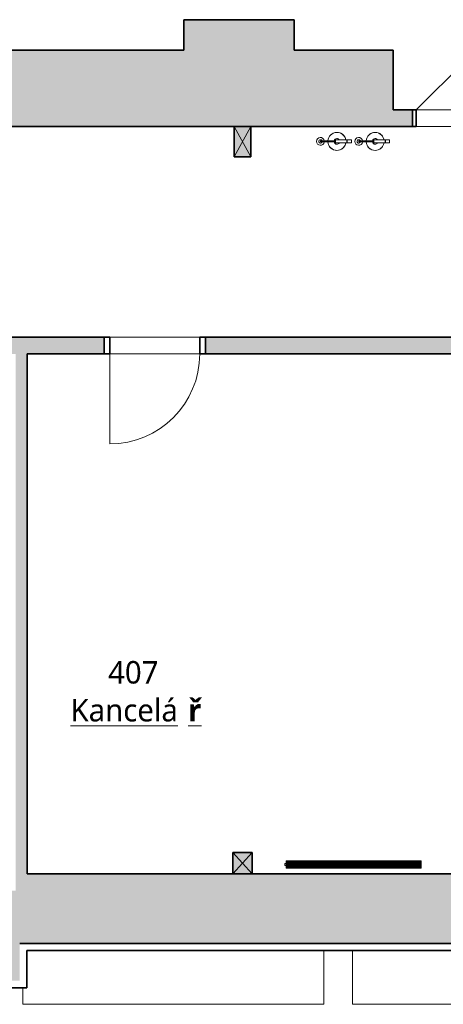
# Model space of a CAD drawing. Header units: metres. Extents: x -0.2 to 46.9, y -0.7 to 14.9.
# Tile 2 of 18: x 5.4 to 9.2, y -0.2 to 8.6. Entities that reach past the tile are written whole.
import ezdxf

# ---------------------------------------------------------------- set-up
doc = ezdxf.new("R2010")
doc.units = ezdxf.units.M
doc.linetypes.add('AV - Cerch_ 1 tecka 4mm', pattern=[0.006, 0.004, -0.001, 0, -0.001])
doc.layers.add('AV-MISTNOSTI', color=5, linetype='Continuous', lineweight=5, true_color=0x0000ff)
for name, color, linetype, lineweight in [('AV-SRAFY', 7, 'Continuous', 35), ('AV-STAVBA', 7, 'Continuous', 18), ('AV-VYBAVENI', 7, 'Continuous', 18)]:
    doc.layers.add(name, color=color, linetype=linetype, lineweight=lineweight)
doc.styles.add('Trebuchet MS_B', font='trebuc.ttf', dxfattribs={"height": 0.2})

# ---------------------------------------------------------------- blocks, each defined once
blk = doc.blocks.new('DO_1-L_Ocel_ - 800x1970_150-925843-4NP')
at = {"layer": 'AV-STAVBA', "color": 254, "true_color": 0xcccccc}
for p, q in [((0.4, 0.875), (0.4, 0.075)), ((-0.4, 0.075), (0.4, 0.075)), ((-0.4, -0.075), (0.4, -0.075))]:
    blk.add_line(p, q, dxfattribs=at)
at = {"layer": 'AV-STAVBA', "color": 254, "linetype": 'AV - Cerch_ 1 tecka 4mm', "true_color": 0xcccccc}
for p, q in [((-0.45, 0.075), (0.45, 0.075)), ((-0.4, 0.075), (0.4, 0.075)), ((-0.45, -0.075), (0.45, -0.075)), ((-0.4, -0.075), (0.4, -0.075))]:
    blk.add_line(p, q, dxfattribs=at)
at = {"layer": 'AV-STAVBA', "color": 254, "lineweight": 35, "true_color": 0xcccccc}
for p, q in [((-0.4, 0.075), (-0.45, 0.075)), ((-0.45, 0.075), (-0.45, -0.075)), ((-0.4, -0.075), (-0.4, 0.075)), ((0.45, 0.075), (0.4, 0.075)), ((0.4, 0.075), (0.4, -0.075)), ((0.45, -0.075), (0.45, 0.075)), ((-0.45, -0.075), (-0.4, -0.075)), ((0.4, -0.075), (0.45, -0.075))]:
    blk.add_line(p, q, dxfattribs=at)
at = {"layer": 'AV-STAVBA', "color": 254, "true_color": 0xcccccc}
blk.add_arc((0.4, 0.075), 0.8, 90, 180, dxfattribs=at)
blk = doc.blocks.new('DO_2-L_Ocel_ - 1450x1970-1009330-4NP')
at = {"layer": 'AV-STAVBA', "color": 254, "true_color": 0xcccccc}
for p, q in [((0.8, 0.8749), (0.8, 0.075)), ((-0.65, 0.075), (-0.1904, 0.5346)), ((-0.685, 0.075), (-0.685, -0.075)), ((-0.65, 0.075), (0.8, 0.075)), ((0, 0.075), (0, -0.075)), ((0.835, 0.075), (0.835, -0.075)), ((-0.65, -0.075), (0.8, -0.075))]:
    blk.add_line(p, q, dxfattribs=at)
at = {"layer": 'AV-STAVBA', "color": 254, "lineweight": 35, "true_color": 0xcccccc}
for p, q in [((-0.65, 0.075), (-0.685, 0.075)), ((-0.685, 0.075), (-0.685, -0.075)), ((-0.65, -0.075), (-0.65, 0.075)), ((0.835, 0.075), (0.8, 0.075)), ((0.8, 0.075), (0.8, -0.075)), ((0.835, -0.075), (0.835, 0.075)), ((-0.685, -0.075), (-0.65, -0.075)), ((0.8, -0.075), (0.835, -0.075))]:
    blk.add_line(p, q, dxfattribs=at)
at = {"layer": 'AV-STAVBA', "color": 254, "linetype": 'AV - Cerch_ 1 tecka 4mm', "true_color": 0xcccccc}
for p, q in [((-0.685, 0.075), (0.835, 0.075)), ((-0.65, 0.075), (0.8, 0.075)), ((-0.685, -0.075), (0.835, -0.075)), ((-0.65, -0.075), (0.8, -0.075))]:
    blk.add_line(p, q, dxfattribs=at)
at = {"layer": 'AV-STAVBA', "color": 254, "true_color": 0xcccccc}
for centre, radius, start, end in [((0.7999, 0.075), 0.7999, 89.99602, 180), ((-0.65, 0.075), 0.65, 360, 45)]:
    blk.add_arc(centre, radius, start, end, dxfattribs=at)
blk = doc.blocks.new('SCO_Koncepční obdelníkový sloup - 170_190-1011281-4NP')
at = {"layer": 'AV-STAVBA', "true_color": 0xcccccc}
blk.add_hatch(color=254, dxfattribs=at).paths.add_polyline_path([(0.085, -0.095), (0.085, 0.095), (-0.085, 0.095), (-0.085, -0.095)])
at = {"layer": 'AV-STAVBA', "color": 254, "true_color": 0xcccccc}
for p, q in [((0.085, 0.095), (-0.085, -0.095)), ((-0.085, 0.095), (0.085, -0.095))]:
    blk.add_line(p, q, dxfattribs=at)
at = {"layer": 'AV-STAVBA', "color": 254, "lineweight": 35, "true_color": 0xcccccc}
for p, q in [((0.085, 0.095), (-0.085, 0.095)), ((-0.085, 0.095), (-0.085, -0.095)), ((0.085, -0.095), (0.085, 0.095)), ((-0.085, -0.095), (0.085, -0.095))]:
    blk.add_line(p, q, dxfattribs=at)
blk = doc.blocks.new('SCO_Koncepční obdelníkový sloup - 150_270-1444334-4NP')
at = {"layer": 'AV-STAVBA', "true_color": 0xcccccc}
blk.add_hatch(color=254, dxfattribs=at).paths.add_polyline_path([(0.075, -0.135), (0.075, 0.135), (-0.075, 0.135), (-0.075, -0.135)])
at = {"layer": 'AV-STAVBA', "color": 254, "true_color": 0xcccccc}
for p, q in [((0.075, 0.135), (-0.075, -0.135)), ((-0.075, 0.135), (0.075, -0.135))]:
    blk.add_line(p, q, dxfattribs=at)
at = {"layer": 'AV-STAVBA', "color": 254, "lineweight": 35, "true_color": 0xcccccc}
for p, q in [((0.075, 0.135), (-0.075, 0.135)), ((-0.075, 0.135), (-0.075, -0.135)), ((0.075, -0.135), (0.075, 0.135)), ((-0.075, -0.135), (0.075, -0.135))]:
    blk.add_line(p, q, dxfattribs=at)
blk = doc.blocks.new('GM_Hasicí přístroj - Hasici pristroj-1546942-4NP')
at = {"layer": 'AV-STAVBA', "color": 254, "lineweight": 13, "true_color": 0xcccccc}
for p, q in [((-0.0421, 0.0036), (-0.1007, 0.0036)), ((-0.0421, 0.0111), (0.0579, 0.0111)), ((-0.0421, 0.0111), (-0.0421, -0.0139)), ((0.0579, 0.0111), (0.0605, 0.0111)), ((0.0579, 0.0111), (0.0579, -0.0139)), ((0.0605, 0.0111), (0.0979, 0.0111)), ((0.0605, 0.0111), (0.0605, -0.0139)), ((0.0979, 0.0111), (0.0979, -0.0139)), ((-0.1007, -0.0064), (-0.0421, -0.0064)), ((0.0579, -0.0139), (-0.0421, -0.0139)), ((0.0605, -0.0139), (0.0579, -0.0139)), ((0.0979, -0.0139), (0.0605, -0.0139))]:
    blk.add_line(p, q, dxfattribs=at)
at = {"layer": 'AV-STAVBA', "color": 254, "lineweight": 13, "true_color": 0xcccccc, "flags": 128}
for points in [[(-0.1007, 0.0036), (-0.1035, 0.0036), (-0.1063, 0.0036), (-0.1092, 0.0036), (-0.112, 0.0036), (-0.1149, 0.0036), (-0.1177, 0.0036), (-0.1205, 0.0036), (-0.1233, 0.0036), (-0.126, 0.0036), (-0.1288, 0.0036), (-0.1315, 0.0036), (-0.1341, 0.0036), (-0.1367, 0.0036), (-0.1393, 0.0036), (-0.1418, 0.0036), (-0.1443, 0.0036), (-0.1467, 0.0036), (-0.149, 0.0036), (-0.1513, 0.0036), (-0.1535, 0.0036), (-0.1556, 0.0036), (-0.1577, 0.0036), (-0.1596, 0.0036), (-0.1615, 0.0036), (-0.1633, 0.0036), (-0.165, 0.0036), (-0.1667, 0.0036), (-0.1682, 0.0036), (-0.1696, 0.0036), (-0.1709, 0.0036), (-0.1714, 0.0036)], [(-0.1714, -0.0064), (-0.1701, -0.0064), (-0.1687, -0.0064), (-0.1673, -0.0064), (-0.1657, -0.0064), (-0.164, -0.0064), (-0.1622, -0.0064), (-0.1604, -0.0064), (-0.1584, -0.0064), (-0.1564, -0.0064), (-0.1543, -0.0064), (-0.1522, -0.0064), (-0.1499, -0.0064), (-0.1476, -0.0064), (-0.1452, -0.0064), (-0.1428, -0.0064), (-0.1403, -0.0064), (-0.1377, -0.0064), (-0.1351, -0.0064), (-0.1325, -0.0064), (-0.1298, -0.0064), (-0.1271, -0.0064), (-0.1244, -0.0064), (-0.1216, -0.0064), (-0.1188, -0.0064), (-0.116, -0.0064), (-0.1131, -0.0064), (-0.1103, -0.0064), (-0.1074, -0.0064), (-0.1046, -0.0064), (-0.1018, -0.0064), (-0.1007, -0.0064)]]:
    blk.add_lwpolyline(points, dxfattribs=at)
at = {"layer": 'AV-STAVBA', "color": 254, "lineweight": 13, "true_color": 0xcccccc}
for centre, radius, start, end in [((-0.1772, -0.0014), 0.035, 7.23753, 180), ((-0.1764, -0.0014), 0.015, 18.64917, 180), ((-0.1764, -0.0014), 0.015, 165, 180), ((-0.1764, -0.0014), 0.015, 105, 134.93615), ((-0.1714, -0.0014), 0.005, 150, 180), ((-0.1714, -0.0014), 0.005, 90, 120), ((-0.1764, -0.0014), 0.015, 45.06385, 75), ((-0.1764, -0.0014), 0.015, 18.64917, 44.93615), ((-0.0307, -0.0014), 0.08, 90, 176.37662), ((-0.0307, -0.0014), 0.08, 159.97132, 176.42822), ((-0.0307, -0.0014), 0.08, 114.97132, 155.02868), ((-0.0307, -0.0014), 0.08, 90, 110.02868), ((-0.0307, -0.0014), 0.025, 90, 169.20034), ((-0.0307, -0.0014), 0.08, 69.97132, 90), ((-0.0307, -0.0014), 0.08, 9.18677, 90), ((-0.0307, -0.0014), 0.025, 30, 90), ((-0.0307, -0.0014), 0.08, 24.97132, 65.02868), ((-0.0307, -0.0014), 0.08, 9.05555, 20.02868), ((-0.1772, -0.0014), 0.035, 180, 351.96894), ((-0.1764, -0.0014), 0.015, 174.95011, 180), ((-0.1764, -0.0014), 0.015, 180, 185.04989), ((-0.1764, -0.0014), 0.015, 180, 224.93615), ((-0.1764, -0.0014), 0.015, 180, 341.97651), ((-0.1764, -0.0014), 0.015, 240, 270), ((-0.1714, -0.0014), 0.005, 180, 210), ((-0.1714, -0.0014), 0.005, 240, 285), ((-0.1764, -0.0014), 0.015, 330, 341.97651), ((-0.0307, -0.0014), 0.08, 183.5619, 200.02868), ((-0.0307, -0.0014), 0.08, 183.6137, 270), ((-0.0307, -0.0014), 0.08, 204.97132, 245.02868), ((-0.0307, -0.0014), 0.08, 249.97132, 270), ((-0.0307, -0.0014), 0.025, 190.79953, 270), ((-0.0307, -0.0014), 0.025, 270, 330), ((-0.0307, -0.0014), 0.08, 270, 350.81323), ((-0.0307, -0.0014), 0.08, 270, 290.02868), ((-0.0307, -0.0014), 0.08, 294.97132, 335.02868), ((-0.0307, -0.0014), 0.08, 339.97132, 350.94445)]:
    blk.add_arc(centre, radius, start, end, dxfattribs=at)
for points, knots in [([(-0.1764, -0.0014), (-0.1764, -0.0009), (-0.1762, 0.0003), (-0.1753, 0.0019), (-0.1742, 0.0028), (-0.1731, 0.0033), (-0.1725, 0.0034), (-0.1723, 0.0035)], [0, 0, 0, 0, 0.1111111, 0.2222222, 0.3333333, 0.3888889, 0.4444444, 0.4444444, 0.4444444, 0.4444444]), ([(-0.1689, -0.0058), (-0.1692, -0.0059), (-0.1697, -0.0062), (-0.1705, -0.0064), (-0.1714, -0.0065), (-0.1723, -0.0064), (-0.1731, -0.0062), (-0.1742, -0.0057), (-0.1753, -0.0047), (-0.1762, -0.0032), (-0.1764, -0.002), (-0.1764, -0.0014)], [0.3333333, 0.3333333, 0.3333333, 0.3333333, 0.3888889, 0.4444444, 0.5, 0.5555556, 0.6111111, 0.6666667, 0.7777778, 0.8888889, 1, 1, 1, 1])]:
    blk.add_open_spline(points, degree=3, knots=knots, dxfattribs=at)
for points in [[(-0.1004, -0.0014), (-0.1004, -0.0009), (-0.1004, 0.0003), (-0.1005, 0.0018), (-0.1005, 0.003), (-0.1006, 0.0034), (-0.1006, 0.0035)], [(-0.1006, -0.0064), (-0.1006, -0.0063), (-0.1005, -0.0059), (-0.1005, -0.0047), (-0.1004, -0.0032), (-0.1004, -0.002), (-0.1004, -0.0014)]]:
    blk.add_open_spline(points, degree=3, dxfattribs=at)
blk = doc.blocks.new('GM_Hasicí přístroj - Hasici pristroj-V3-4NP')
at = {"layer": 'AV-STAVBA', "color": 254, "lineweight": 13, "true_color": 0xcccccc}
for p, q in [((-0.0421, 0.0036), (-0.1007, 0.0036)), ((-0.0421, 0.0111), (0.0579, 0.0111)), ((-0.0421, 0.0111), (-0.0421, -0.0139)), ((0.0579, 0.0111), (0.0605, 0.0111)), ((0.0579, 0.0111), (0.0579, -0.0139)), ((0.0605, 0.0111), (0.0979, 0.0111)), ((0.0605, 0.0111), (0.0605, -0.0139)), ((0.0979, 0.0111), (0.0979, -0.0139)), ((-0.1007, -0.0064), (-0.0421, -0.0064)), ((0.0579, -0.0139), (-0.0421, -0.0139)), ((0.0605, -0.0139), (0.0579, -0.0139)), ((0.0979, -0.0139), (0.0605, -0.0139))]:
    blk.add_line(p, q, dxfattribs=at)
at = {"layer": 'AV-STAVBA', "color": 254, "lineweight": 13, "true_color": 0xcccccc, "flags": 128}
for points in [[(-0.1007, 0.0036), (-0.1035, 0.0036), (-0.1063, 0.0036), (-0.1092, 0.0036), (-0.112, 0.0036), (-0.1149, 0.0036), (-0.1177, 0.0036), (-0.1205, 0.0036), (-0.1233, 0.0036), (-0.126, 0.0036), (-0.1288, 0.0036), (-0.1315, 0.0036), (-0.1341, 0.0036), (-0.1367, 0.0036), (-0.1393, 0.0036), (-0.1418, 0.0036), (-0.1443, 0.0036), (-0.1467, 0.0036), (-0.149, 0.0036), (-0.1513, 0.0036), (-0.1535, 0.0036), (-0.1556, 0.0036), (-0.1577, 0.0036), (-0.1596, 0.0036), (-0.1615, 0.0036), (-0.1633, 0.0036), (-0.165, 0.0036), (-0.1667, 0.0036), (-0.1682, 0.0036), (-0.1696, 0.0036), (-0.1709, 0.0036), (-0.1714, 0.0036)], [(-0.1714, -0.0064), (-0.1701, -0.0064), (-0.1687, -0.0064), (-0.1673, -0.0064), (-0.1657, -0.0064), (-0.164, -0.0064), (-0.1622, -0.0064), (-0.1604, -0.0064), (-0.1584, -0.0064), (-0.1564, -0.0064), (-0.1543, -0.0064), (-0.1522, -0.0064), (-0.1499, -0.0064), (-0.1476, -0.0064), (-0.1452, -0.0064), (-0.1428, -0.0064), (-0.1403, -0.0064), (-0.1377, -0.0064), (-0.1351, -0.0064), (-0.1325, -0.0064), (-0.1298, -0.0064), (-0.1271, -0.0064), (-0.1244, -0.0064), (-0.1216, -0.0064), (-0.1188, -0.0064), (-0.116, -0.0064), (-0.1131, -0.0064), (-0.1103, -0.0064), (-0.1074, -0.0064), (-0.1046, -0.0064), (-0.1018, -0.0064), (-0.1007, -0.0064)]]:
    blk.add_lwpolyline(points, dxfattribs=at)
at = {"layer": 'AV-STAVBA', "color": 254, "lineweight": 13, "true_color": 0xcccccc}
for centre, radius, start, end in [((-0.1772, -0.0014), 0.035, 7.23753, 180), ((-0.1764, -0.0014), 0.015, 18.64917, 180), ((-0.1764, -0.0014), 0.015, 166.36968, 180), ((-0.1764, -0.0014), 0.015, 105, 134.93615), ((-0.1714, -0.0014), 0.005, 150, 180), ((-0.1714, -0.0014), 0.005, 90, 120), ((-0.1764, -0.0014), 0.015, 45.06385, 75), ((-0.1764, -0.0014), 0.015, 18.64917, 44.93615), ((-0.0307, -0.0014), 0.08, 90, 176.37662), ((-0.0307, -0.0014), 0.08, 159.97132, 176.42822), ((-0.0307, -0.0014), 0.08, 114.97132, 155.02868), ((-0.0307, -0.0014), 0.08, 90, 110.02868), ((-0.0307, -0.0014), 0.025, 90, 169.20034), ((-0.0307, -0.0014), 0.08, 69.97132, 90), ((-0.0307, -0.0014), 0.08, 9.18677, 90), ((-0.0307, -0.0014), 0.025, 30, 90), ((-0.0307, -0.0014), 0.08, 24.97132, 65.02868), ((-0.0307, -0.0014), 0.08, 9.05555, 20.02868), ((-0.1772, -0.0014), 0.035, 180, 351.96894), ((-0.1764, -0.0014), 0.015, 175.42874, 180), ((-0.1764, -0.0014), 0.015, 180, 184.57126), ((-0.1764, -0.0014), 0.015, 180, 193.63032), ((-0.1764, -0.0014), 0.015, 180, 341.97651), ((-0.1764, -0.0014), 0.015, 195, 224.93615), ((-0.1764, -0.0014), 0.015, 240, 270), ((-0.1714, -0.0014), 0.005, 180, 210), ((-0.1714, -0.0014), 0.005, 240, 285), ((-0.1764, -0.0014), 0.015, 330, 341.97651), ((-0.0307, -0.0014), 0.08, 183.5619, 200.02868), ((-0.0307, -0.0014), 0.08, 183.6137, 270), ((-0.0307, -0.0014), 0.08, 204.97132, 245.02868), ((-0.0307, -0.0014), 0.08, 249.97132, 270), ((-0.0307, -0.0014), 0.025, 190.79953, 270), ((-0.0307, -0.0014), 0.025, 270, 330), ((-0.0307, -0.0014), 0.08, 270, 350.81323), ((-0.0307, -0.0014), 0.08, 270, 290.02868), ((-0.0307, -0.0014), 0.08, 294.97132, 335.02868), ((-0.0307, -0.0014), 0.08, 339.97132, 350.94445)]:
    blk.add_arc(centre, radius, start, end, dxfattribs=at)
for points, knots in [([(-0.1764, -0.0014), (-0.1764, -0.0009), (-0.1762, 0.0003), (-0.1753, 0.0019), (-0.1742, 0.0028), (-0.1731, 0.0033), (-0.1725, 0.0034), (-0.1723, 0.0035)], [0, 0, 0, 0, 0.1111111, 0.2222222, 0.3333333, 0.3888889, 0.4444444, 0.4444444, 0.4444444, 0.4444444]), ([(-0.1689, -0.0058), (-0.1692, -0.0059), (-0.1697, -0.0062), (-0.1705, -0.0064), (-0.1714, -0.0065), (-0.1723, -0.0064), (-0.1731, -0.0062), (-0.1742, -0.0057), (-0.1753, -0.0047), (-0.1762, -0.0032), (-0.1764, -0.002), (-0.1764, -0.0014)], [0.3333333, 0.3333333, 0.3333333, 0.3333333, 0.3888889, 0.4444444, 0.5, 0.5555556, 0.6111111, 0.6666667, 0.7777778, 0.8888889, 1, 1, 1, 1])]:
    blk.add_open_spline(points, degree=3, knots=knots, dxfattribs=at)
for points in [[(-0.1004, -0.0014), (-0.1004, -0.0009), (-0.1004, 0.0003), (-0.1005, 0.0018), (-0.1005, 0.003), (-0.1006, 0.0034), (-0.1006, 0.0035)], [(-0.1006, -0.0064), (-0.1006, -0.0063), (-0.1005, -0.0059), (-0.1005, -0.0047), (-0.1004, -0.0032), (-0.1004, -0.002), (-0.1004, -0.0014)]]:
    blk.add_open_spline(points, degree=3, dxfattribs=at)
blk = doc.blocks.new('Střešní římsa - Střešní římsa-1636696-4NP')
at = {"layer": 'AV-STAVBA', "color": 254, "lineweight": 35, "true_color": 0xcccccc}
for p, q in [((33.9791, 0.3582), (5.4448, 0.3582)), ((5.5075, -0.0346), (5.5075, 0.2954)), ((5.5075, 0.2954), (33.9163, 0.2954)), ((0.202, -0.0346), (5.5075, -0.0346))]:
    blk.add_line(p, q, dxfattribs=at)
blk = doc.blocks.new('D0089 - 1514 - OÚPSŘ_Benešova_rvt-1-4NP')
at = {"layer": 'AV-SRAFY', "lineweight": 18, "true_color": 0xcccccc}
for points in [[(7.8848, 7.6182), (7.8848, 8.5682), (6.9048, 8.5682), (6.9048, 7.6182), (7.7285, 7.6182)], [(6.9048, 7.6182), (6.9048, 8.2982), (4.9298, 8.2982), (4.9298, 7.6182), (5.3098, 7.6182)], [(8.7294, 7.6182), (8.7648, 7.6182), (8.7648, 8.2982), (7.8848, 8.2982), (7.8848, 7.6182), (8.4792, 7.6182)], [(5.4448, 0.8282), (5.5098, 0.8282), (5.5098, 5.5982), (5.4098, 5.5982), (5.4098, 0.8282)], [(9.7303, 0.3582), (20.2348, 0.3582), (20.2348, 0.9782), (5.5098, 0.9782), (5.5098, 0.8282), (5.4448, 0.8282), (5.4448, 0.3582), (9.2298, 0.3582)], [(1.7232, 0.0282), (5.4448, 0.0282), (5.4448, 0.8282), (-0.2352, 0.8282), (-0.2352, 0.3282), (0.2648, 0.3282), (0.2648, 0.0282), (1.473, 0.0282)]]:
    blk.add_hatch(color=254, dxfattribs=at).paths.add_polyline_path(points)
h = blk.add_hatch(color=254, dxfattribs=at)
h.paths.add_polyline_path([(10.7648, 7.6182), (10.7648, 7.7682), (10.4548, 7.7682), (10.4548, 7.6182)])
h.paths.add_polyline_path([(8.7648, 7.6182), (8.9348, 7.6182), (8.9348, 7.7682), (8.7648, 7.7682)])
h = blk.add_hatch(color=254, dxfattribs=at)
h.paths.add_polyline_path([(32.0348, 5.5982), (34.0348, 5.5982), (34.0348, 5.7482), (32.0348, 5.7482)])
h.paths.add_polyline_path([(27.4348, 5.5982), (31.1348, 5.5982), (31.1348, 5.7482), (25.0648, 5.7482), (25.0648, 5.5982), (25.7445, 5.5982)])
h.paths.add_polyline_path([(11.7321, 5.5982), (13.7698, 5.5982), (13.7698, 5.7482), (7.0948, 5.7482), (7.0948, 5.5982), (11.5948, 5.5982)])
h.paths.add_polyline_path([(14.6698, 5.5982), (18.0198, 5.5982), (18.0198, 5.7482), (14.6698, 5.7482)])
h.paths.add_polyline_path([(24.1648, 5.5982), (24.1648, 5.7482), (18.9198, 5.7482), (18.9198, 5.5982), (23.7427, 5.5982)])
h.paths.add_polyline_path([(5.4098, 5.5982), (6.1948, 5.5982), (6.1948, 5.7482), (4.1898, 5.7482), (4.1898, 5.5982)])
h.paths.add_polyline_path([(3.2898, 5.5982), (3.2898, 5.7482), (0.0848, 5.7482), (0.0848, 5.5982)])
at = {"layer": 'AV-STAVBA', "color": 254, "lineweight": 35, "true_color": 0xcccccc}
for p, q in [((7.8848, 8.5682), (6.9048, 8.5682)), ((6.9048, 8.5682), (6.9048, 8.2982)), ((7.8848, 8.2982), (7.8848, 8.5682)), ((6.9048, 8.2982), (4.9298, 8.2982)), ((8.7648, 8.2982), (7.8848, 8.2982)), ((8.7648, 7.7682), (8.7648, 8.2982)), ((8.9348, 7.7682), (8.7648, 7.7682)), ((8.9348, 7.6182), (8.9348, 7.7682)), ((5.3098, 7.6182), (6.9048, 7.6182)), ((6.9048, 7.6182), (7.3498, 7.6182)), ((7.4998, 7.6182), (7.8848, 7.6182)), ((7.8848, 7.6182), (8.7648, 7.6182)), ((8.7648, 7.6182), (8.9348, 7.6182)), ((6.1948, 5.7482), (4.1898, 5.7482)), ((6.1948, 5.5982), (6.1948, 5.7482)), ((13.7698, 5.7482), (7.0948, 5.7482)), ((7.0948, 5.7482), (7.0948, 5.5982)), ((5.5098, 5.5982), (6.1948, 5.5982)), ((5.5098, 0.9782), (5.5098, 5.5982)), ((7.0948, 5.5982), (9.7948, 5.5982)), ((7.3398, 0.9782), (5.5098, 0.9782)), ((9.7948, 0.9782), (7.5098, 0.9782)), ((5.4448, 0.3582), (20.2348, 0.3582))]:
    blk.add_line(p, q, dxfattribs=at)
at = {"layer": 'AV-STAVBA', "color": 254, "true_color": 0xcccccc}
for p, q in [((8.9698, 7.7682), (10.4198, 7.7682)), ((10.4198, 7.6182), (8.9698, 7.6182)), ((6.2448, 5.7482), (7.0448, 5.7482)), ((7.0448, 5.5982), (6.2448, 5.5982)), ((8.147, -0.1818), (8.147, 0.2954)), ((8.4027, 0.2954), (8.4027, -0.1818)), ((5.4727, -0.0346), (5.4727, -0.1818)), ((5.4727, -0.1818), (8.147, -0.1818)), ((8.4027, -0.1818), (11.077, -0.1818))]:
    blk.add_line(p, q, dxfattribs=at)
at = {"layer": 'AV-STAVBA', "color": 254, "lineweight": 18, "true_color": 0xcccccc}
for name, p in [('DO_2-L_Ocel_ - 1450x1970-1009330-4NP', (9.6198, 7.6932)), ('SCO_Koncepční obdelníkový sloup - 150_270-1444334-4NP', (7.4248, 7.4832)), ('GM_Hasicí přístroj - Hasici pristroj-V3-4NP', (8.2948, 7.4882)), ('GM_Hasicí přístroj - Hasici pristroj-1546942-4NP', (8.6348, 7.4882)), ('SCO_Koncepční obdelníkový sloup - 170_190-1011281-4NP', (7.4248, 1.0732)), ('Střešní římsa - Střešní římsa-1636696-4NP', (0, 0))]:
    blk.add_blockref(name, p, dxfattribs=at)
at = {"layer": 'AV-STAVBA', "color": 254, "lineweight": 18, "true_color": 0xcccccc, "rotation": 180}
blk.add_blockref('DO_1-L_Ocel_ - 800x1970_150-925843-4NP', (6.6448, 5.6732), dxfattribs=at)
blk = doc.blocks.new('PF_Deskový radiátor_připojení boční - 1200_600_66-835223-4NP')
at = {"layer": 'AV-VYBAVENI', "color": 5, "true_color": 0x0000ff}
for p, q in [((-0.6, 0.01), (-0.61, 0.01)), ((-0.61, 0.01), (-0.61, -0.01)), ((-0.61, 0.01), (-0.61, 0.0097)), ((-0.6, 0.01), (-0.61, 0.01)), ((-0.61, 0.01), (-0.61, 0.0097)), ((-0.61, 0.01), (-0.61, 0.0097)), ((0.6, 0.033), (-0.6, 0.033)), ((-0.6, 0.033), (-0.6, -0.033)), ((-0.593, -0.026), (-0.593, 0.026)), ((-0.593, 0.026), (0.593, 0.026)), ((-0.583, 0.026), (-0.586, 0.026)), ((-0.586, 0.026), (-0.586, -0.026)), ((-0.583, -0.026), (-0.583, 0.026)), ((-0.5745, 0.026), (-0.5775, 0.026)), ((-0.5775, 0.026), (-0.5775, -0.026)), ((-0.5745, -0.026), (-0.5745, 0.026)), ((-0.566, 0.026), (-0.569, 0.026)), ((-0.569, 0.026), (-0.569, -0.026)), ((-0.566, -0.026), (-0.566, 0.026)), ((-0.5575, 0.026), (-0.5605, 0.026)), ((-0.5605, 0.026), (-0.5605, -0.026)), ((-0.5575, -0.026), (-0.5575, 0.026)), ((-0.549, 0.026), (-0.552, 0.026)), ((-0.552, 0.026), (-0.552, -0.026)), ((-0.549, -0.026), (-0.549, 0.026)), ((-0.5405, 0.026), (-0.5435, 0.026)), ((-0.5435, 0.026), (-0.5435, -0.026)), ((-0.5405, -0.026), (-0.5405, 0.026)), ((-0.532, 0.026), (-0.535, 0.026)), ((-0.535, 0.026), (-0.535, -0.026)), ((-0.532, -0.026), (-0.532, 0.026)), ((-0.5235, 0.026), (-0.5265, 0.026)), ((-0.5265, 0.026), (-0.5265, -0.026)), ((-0.5235, -0.026), (-0.5235, 0.026)), ((-0.515, 0.026), (-0.518, 0.026)), ((-0.518, 0.026), (-0.518, -0.026)), ((-0.515, -0.026), (-0.515, 0.026)), ((-0.5065, 0.026), (-0.5095, 0.026)), ((-0.5095, 0.026), (-0.5095, -0.026)), ((-0.5065, -0.026), (-0.5065, 0.026)), ((-0.498, 0.026), (-0.501, 0.026)), ((-0.501, 0.026), (-0.501, -0.026)), ((-0.498, -0.026), (-0.498, 0.026)), ((-0.4895, 0.026), (-0.4925, 0.026)), ((-0.4925, 0.026), (-0.4925, -0.026)), ((-0.4895, -0.026), (-0.4895, 0.026)), ((-0.481, 0.026), (-0.484, 0.026)), ((-0.484, 0.026), (-0.484, -0.026)), ((-0.481, -0.026), (-0.481, 0.026)), ((-0.4725, 0.026), (-0.4755, 0.026)), ((-0.4755, 0.026), (-0.4755, -0.026)), ((-0.4725, -0.026), (-0.4725, 0.026)), ((-0.464, 0.026), (-0.467, 0.026)), ((-0.467, 0.026), (-0.467, -0.026)), ((-0.464, -0.026), (-0.464, 0.026)), ((-0.4555, 0.026), (-0.4585, 0.026)), ((-0.4585, 0.026), (-0.4585, -0.026)), ((-0.4555, -0.026), (-0.4555, 0.026)), ((-0.447, 0.026), (-0.45, 0.026)), ((-0.45, 0.026), (-0.45, -0.026)), ((-0.447, -0.026), (-0.447, 0.026)), ((-0.4385, 0.026), (-0.4415, 0.026)), ((-0.4415, 0.026), (-0.4415, -0.026)), ((-0.4385, -0.026), (-0.4385, 0.026)), ((-0.43, 0.026), (-0.433, 0.026)), ((-0.433, 0.026), (-0.433, -0.026)), ((-0.43, -0.026), (-0.43, 0.026)), ((-0.4215, 0.026), (-0.4245, 0.026)), ((-0.4245, 0.026), (-0.4245, -0.026)), ((-0.4215, -0.026), (-0.4215, 0.026)), ((-0.413, 0.026), (-0.416, 0.026)), ((-0.416, 0.026), (-0.416, -0.026)), ((-0.413, -0.026), (-0.413, 0.026)), ((-0.4045, 0.026), (-0.4075, 0.026)), ((-0.4075, 0.026), (-0.4075, -0.026)), ((-0.4045, -0.026), (-0.4045, 0.026)), ((-0.396, 0.026), (-0.399, 0.026)), ((-0.399, 0.026), (-0.399, -0.026)), ((-0.396, -0.026), (-0.396, 0.026)), ((-0.3875, 0.026), (-0.3905, 0.026)), ((-0.3905, 0.026), (-0.3905, -0.026)), ((-0.3875, -0.026), (-0.3875, 0.026)), ((-0.379, 0.026), (-0.382, 0.026)), ((-0.382, 0.026), (-0.382, -0.026)), ((-0.379, -0.026), (-0.379, 0.026)), ((-0.3705, 0.026), (-0.3735, 0.026)), ((-0.3735, 0.026), (-0.3735, -0.026)), ((-0.3705, -0.026), (-0.3705, 0.026)), ((-0.362, 0.026), (-0.365, 0.026)), ((-0.365, 0.026), (-0.365, -0.026)), ((-0.362, -0.026), (-0.362, 0.026)), ((-0.3535, 0.026), (-0.3565, 0.026)), ((-0.3565, 0.026), (-0.3565, -0.026)), ((-0.3535, -0.026), (-0.3535, 0.026)), ((-0.345, 0.026), (-0.348, 0.026)), ((-0.348, 0.026), (-0.348, -0.026)), ((-0.345, -0.026), (-0.345, 0.026)), ((-0.3365, 0.026), (-0.3395, 0.026)), ((-0.3395, 0.026), (-0.3395, -0.026)), ((-0.3365, -0.026), (-0.3365, 0.026)), ((-0.328, 0.026), (-0.331, 0.026)), ((-0.331, 0.026), (-0.331, -0.026)), ((-0.328, -0.026), (-0.328, 0.026)), ((-0.3195, 0.026), (-0.3225, 0.026)), ((-0.3225, 0.026), (-0.3225, -0.026)), ((-0.3195, -0.026), (-0.3195, 0.026)), ((-0.311, 0.026), (-0.314, 0.026)), ((-0.314, 0.026), (-0.314, -0.026)), ((-0.311, -0.026), (-0.311, 0.026)), ((-0.3025, 0.026), (-0.3055, 0.026)), ((-0.3055, 0.026), (-0.3055, -0.026)), ((-0.3025, -0.026), (-0.3025, 0.026)), ((-0.294, 0.026), (-0.297, 0.026)), ((-0.297, 0.026), (-0.297, -0.026)), ((-0.294, -0.026), (-0.294, 0.026)), ((-0.2855, 0.026), (-0.2885, 0.026)), ((-0.2885, 0.026), (-0.2885, -0.026)), ((-0.2855, -0.026), (-0.2855, 0.026)), ((-0.277, 0.026), (-0.28, 0.026)), ((-0.28, 0.026), (-0.28, -0.026)), ((-0.277, -0.026), (-0.277, 0.026)), ((-0.2685, 0.026), (-0.2715, 0.026)), ((-0.2715, 0.026), (-0.2715, -0.026)), ((-0.2685, -0.026), (-0.2685, 0.026)), ((-0.26, 0.026), (-0.263, 0.026)), ((-0.263, 0.026), (-0.263, -0.026)), ((-0.26, -0.026), (-0.26, 0.026)), ((-0.2515, 0.026), (-0.2545, 0.026)), ((-0.2545, 0.026), (-0.2545, -0.026)), ((-0.2515, -0.026), (-0.2515, 0.026)), ((-0.243, 0.026), (-0.246, 0.026)), ((-0.246, 0.026), (-0.246, -0.026)), ((-0.243, -0.026), (-0.243, 0.026)), ((-0.2345, 0.026), (-0.2375, 0.026)), ((-0.2375, 0.026), (-0.2375, -0.026)), ((-0.2345, -0.026), (-0.2345, 0.026)), ((-0.226, 0.026), (-0.229, 0.026)), ((-0.229, 0.026), (-0.229, -0.026)), ((-0.226, -0.026), (-0.226, 0.026)), ((-0.2175, 0.026), (-0.2205, 0.026)), ((-0.2205, 0.026), (-0.2205, -0.026)), ((-0.2175, -0.026), (-0.2175, 0.026)), ((-0.209, 0.026), (-0.212, 0.026)), ((-0.212, 0.026), (-0.212, -0.026)), ((-0.209, -0.026), (-0.209, 0.026)), ((-0.2005, 0.026), (-0.2035, 0.026)), ((-0.2035, 0.026), (-0.2035, -0.026)), ((-0.2005, -0.026), (-0.2005, 0.026)), ((-0.192, 0.026), (-0.195, 0.026)), ((-0.195, 0.026), (-0.195, -0.026)), ((-0.192, -0.026), (-0.192, 0.026)), ((-0.1835, 0.026), (-0.1865, 0.026)), ((-0.1865, 0.026), (-0.1865, -0.026)), ((-0.1835, -0.026), (-0.1835, 0.026)), ((-0.175, 0.026), (-0.178, 0.026)), ((-0.178, 0.026), (-0.178, -0.026)), ((-0.175, -0.026), (-0.175, 0.026)), ((-0.1665, 0.026), (-0.1695, 0.026)), ((-0.1695, 0.026), (-0.1695, -0.026)), ((-0.1665, -0.026), (-0.1665, 0.026)), ((-0.158, 0.026), (-0.161, 0.026)), ((-0.161, 0.026), (-0.161, -0.026)), ((-0.158, -0.026), (-0.158, 0.026)), ((-0.1495, 0.026), (-0.1525, 0.026)), ((-0.1525, 0.026), (-0.1525, -0.026)), ((-0.1495, -0.026), (-0.1495, 0.026)), ((-0.141, 0.026), (-0.144, 0.026)), ((-0.144, 0.026), (-0.144, -0.026)), ((-0.141, -0.026), (-0.141, 0.026)), ((-0.1325, 0.026), (-0.1355, 0.026)), ((-0.1355, 0.026), (-0.1355, -0.026)), ((-0.1325, -0.026), (-0.1325, 0.026)), ((-0.124, 0.026), (-0.127, 0.026)), ((-0.127, 0.026), (-0.127, -0.026)), ((-0.124, -0.026), (-0.124, 0.026)), ((-0.1155, 0.026), (-0.1185, 0.026)), ((-0.1185, 0.026), (-0.1185, -0.026)), ((-0.1155, -0.026), (-0.1155, 0.026)), ((-0.107, 0.026), (-0.11, 0.026)), ((-0.11, 0.026), (-0.11, -0.026)), ((-0.107, -0.026), (-0.107, 0.026)), ((-0.0985, 0.026), (-0.1015, 0.026)), ((-0.1015, 0.026), (-0.1015, -0.026)), ((-0.0985, -0.026), (-0.0985, 0.026)), ((-0.09, 0.026), (-0.093, 0.026)), ((-0.093, 0.026), (-0.093, -0.026)), ((-0.09, -0.026), (-0.09, 0.026)), ((-0.0815, 0.026), (-0.0845, 0.026)), ((-0.0845, 0.026), (-0.0845, -0.026)), ((-0.0815, -0.026), (-0.0815, 0.026)), ((-0.073, 0.026), (-0.076, 0.026)), ((-0.076, 0.026), (-0.076, -0.026)), ((-0.073, -0.026), (-0.073, 0.026)), ((-0.0645, 0.026), (-0.0675, 0.026)), ((-0.0675, 0.026), (-0.0675, -0.026)), ((-0.0645, -0.026), (-0.0645, 0.026)), ((-0.056, 0.026), (-0.059, 0.026)), ((-0.059, 0.026), (-0.059, -0.026)), ((-0.056, -0.026), (-0.056, 0.026)), ((-0.0475, 0.026), (-0.0505, 0.026)), ((-0.0505, 0.026), (-0.0505, -0.026)), ((-0.0475, -0.026), (-0.0475, 0.026)), ((-0.039, 0.026), (-0.042, 0.026)), ((-0.042, 0.026), (-0.042, -0.026)), ((-0.039, -0.026), (-0.039, 0.026)), ((-0.0305, 0.026), (-0.0335, 0.026)), ((-0.0335, 0.026), (-0.0335, -0.026)), ((-0.0305, -0.026), (-0.0305, 0.026)), ((-0.022, 0.026), (-0.025, 0.026)), ((-0.025, 0.026), (-0.025, -0.026)), ((-0.022, -0.026), (-0.022, 0.026)), ((-0.0135, 0.026), (-0.0165, 0.026)), ((-0.0165, 0.026), (-0.0165, -0.026)), ((-0.0135, -0.026), (-0.0135, 0.026)), ((-0.005, 0.026), (-0.008, 0.026)), ((-0.008, 0.026), (-0.008, -0.026)), ((-0.005, -0.026), (-0.005, 0.026)), ((0.0035, 0.026), (0.0005, 0.026)), ((0.0005, 0.026), (0.0005, -0.026)), ((0.0035, -0.026), (0.0035, 0.026)), ((0.012, 0.026), (0.009, 0.026)), ((0.009, 0.026), (0.009, -0.026)), ((0.012, -0.026), (0.012, 0.026)), ((0.0205, 0.026), (0.0175, 0.026)), ((0.0175, 0.026), (0.0175, -0.026)), ((0.0205, -0.026), (0.0205, 0.026)), ((0.029, 0.026), (0.026, 0.026)), ((0.026, 0.026), (0.026, -0.026)), ((0.029, -0.026), (0.029, 0.026)), ((0.0375, 0.026), (0.0345, 0.026)), ((0.0345, 0.026), (0.0345, -0.026)), ((0.0375, -0.026), (0.0375, 0.026)), ((0.046, 0.026), (0.043, 0.026)), ((0.043, 0.026), (0.043, -0.026)), ((0.046, -0.026), (0.046, 0.026)), ((0.0545, 0.026), (0.0515, 0.026)), ((0.0515, 0.026), (0.0515, -0.026)), ((0.0545, -0.026), (0.0545, 0.026)), ((0.063, 0.026), (0.06, 0.026)), ((0.06, 0.026), (0.06, -0.026)), ((0.063, -0.026), (0.063, 0.026)), ((0.0715, 0.026), (0.0685, 0.026)), ((0.0685, 0.026), (0.0685, -0.026)), ((0.0715, -0.026), (0.0715, 0.026)), ((0.08, 0.026), (0.077, 0.026)), ((0.077, 0.026), (0.077, -0.026)), ((0.08, -0.026), (0.08, 0.026)), ((0.0885, 0.026), (0.0855, 0.026)), ((0.0855, 0.026), (0.0855, -0.026)), ((0.0885, -0.026), (0.0885, 0.026)), ((0.097, 0.026), (0.094, 0.026)), ((0.094, 0.026), (0.094, -0.026)), ((0.097, -0.026), (0.097, 0.026)), ((0.1055, 0.026), (0.1025, 0.026)), ((0.1025, 0.026), (0.1025, -0.026)), ((0.1055, -0.026), (0.1055, 0.026)), ((0.114, 0.026), (0.111, 0.026)), ((0.111, 0.026), (0.111, -0.026)), ((0.114, -0.026), (0.114, 0.026)), ((0.1225, 0.026), (0.1195, 0.026)), ((0.1195, 0.026), (0.1195, -0.026)), ((0.1225, -0.026), (0.1225, 0.026)), ((0.131, 0.026), (0.128, 0.026)), ((0.128, 0.026), (0.128, -0.026)), ((0.131, -0.026), (0.131, 0.026)), ((0.1395, 0.026), (0.1365, 0.026)), ((0.1365, 0.026), (0.1365, -0.026)), ((0.1395, -0.026), (0.1395, 0.026)), ((0.148, 0.026), (0.145, 0.026)), ((0.145, 0.026), (0.145, -0.026)), ((0.148, -0.026), (0.148, 0.026)), ((0.1565, 0.026), (0.1535, 0.026)), ((0.1535, 0.026), (0.1535, -0.026)), ((0.1565, -0.026), (0.1565, 0.026)), ((0.165, 0.026), (0.162, 0.026)), ((0.162, 0.026), (0.162, -0.026)), ((0.165, -0.026), (0.165, 0.026)), ((0.1735, 0.026), (0.1705, 0.026)), ((0.1705, 0.026), (0.1705, -0.026)), ((0.1735, -0.026), (0.1735, 0.026)), ((0.182, 0.026), (0.179, 0.026)), ((0.179, 0.026), (0.179, -0.026)), ((0.182, -0.026), (0.182, 0.026)), ((0.1905, 0.026), (0.1875, 0.026)), ((0.1875, 0.026), (0.1875, -0.026)), ((0.1905, -0.026), (0.1905, 0.026)), ((0.199, 0.026), (0.196, 0.026)), ((0.196, 0.026), (0.196, -0.026)), ((0.199, -0.026), (0.199, 0.026)), ((0.2075, 0.026), (0.2045, 0.026)), ((0.2045, 0.026), (0.2045, -0.026)), ((0.2075, -0.026), (0.2075, 0.026)), ((0.216, 0.026), (0.213, 0.026)), ((0.213, 0.026), (0.213, -0.026)), ((0.216, -0.026), (0.216, 0.026)), ((0.2245, 0.026), (0.2215, 0.026)), ((0.2215, 0.026), (0.2215, -0.026)), ((0.2245, -0.026), (0.2245, 0.026)), ((0.233, 0.026), (0.23, 0.026)), ((0.23, 0.026), (0.23, -0.026)), ((0.233, -0.026), (0.233, 0.026)), ((0.2415, 0.026), (0.2385, 0.026)), ((0.2385, 0.026), (0.2385, -0.026)), ((0.2415, -0.026), (0.2415, 0.026)), ((0.25, 0.026), (0.247, 0.026)), ((0.247, 0.026), (0.247, -0.026)), ((0.25, -0.026), (0.25, 0.026)), ((0.2585, 0.026), (0.2555, 0.026)), ((0.2555, 0.026), (0.2555, -0.026)), ((0.2585, -0.026), (0.2585, 0.026)), ((0.267, 0.026), (0.264, 0.026)), ((0.264, 0.026), (0.264, -0.026)), ((0.267, -0.026), (0.267, 0.026)), ((0.2755, 0.026), (0.2725, 0.026)), ((0.2725, 0.026), (0.2725, -0.026)), ((0.2755, -0.026), (0.2755, 0.026)), ((0.284, 0.026), (0.281, 0.026)), ((0.281, 0.026), (0.281, -0.026)), ((0.284, -0.026), (0.284, 0.026)), ((0.2925, 0.026), (0.2895, 0.026)), ((0.2895, 0.026), (0.2895, -0.026)), ((0.2925, -0.026), (0.2925, 0.026)), ((0.301, 0.026), (0.298, 0.026)), ((0.298, 0.026), (0.298, -0.026)), ((0.301, -0.026), (0.301, 0.026)), ((0.3095, 0.026), (0.3065, 0.026)), ((0.3065, 0.026), (0.3065, -0.026)), ((0.3095, -0.026), (0.3095, 0.026)), ((0.318, 0.026), (0.315, 0.026)), ((0.315, 0.026), (0.315, -0.026)), ((0.318, -0.026), (0.318, 0.026)), ((0.3265, 0.026), (0.3235, 0.026)), ((0.3235, 0.026), (0.3235, -0.026)), ((0.3265, -0.026), (0.3265, 0.026)), ((0.335, 0.026), (0.332, 0.026)), ((0.332, 0.026), (0.332, -0.026)), ((0.335, -0.026), (0.335, 0.026)), ((0.3435, 0.026), (0.3405, 0.026)), ((0.3405, 0.026), (0.3405, -0.026)), ((0.3435, -0.026), (0.3435, 0.026)), ((0.352, 0.026), (0.349, 0.026)), ((0.349, 0.026), (0.349, -0.026)), ((0.352, -0.026), (0.352, 0.026)), ((0.3605, 0.026), (0.3575, 0.026)), ((0.3575, 0.026), (0.3575, -0.026)), ((0.3605, -0.026), (0.3605, 0.026)), ((0.369, 0.026), (0.366, 0.026)), ((0.366, 0.026), (0.366, -0.026)), ((0.369, -0.026), (0.369, 0.026)), ((0.3775, 0.026), (0.3745, 0.026)), ((0.3745, 0.026), (0.3745, -0.026)), ((0.3775, -0.026), (0.3775, 0.026)), ((0.386, 0.026), (0.383, 0.026)), ((0.383, 0.026), (0.383, -0.026)), ((0.386, -0.026), (0.386, 0.026)), ((0.3945, 0.026), (0.3915, 0.026)), ((0.3915, 0.026), (0.3915, -0.026)), ((0.3945, -0.026), (0.3945, 0.026)), ((0.403, 0.026), (0.4, 0.026)), ((0.4, 0.026), (0.4, -0.026)), ((0.403, -0.026), (0.403, 0.026)), ((0.4115, 0.026), (0.4085, 0.026)), ((0.4085, 0.026), (0.4085, -0.026)), ((0.4115, -0.026), (0.4115, 0.026)), ((0.42, 0.026), (0.417, 0.026)), ((0.417, 0.026), (0.417, -0.026)), ((0.42, -0.026), (0.42, 0.026)), ((0.4285, 0.026), (0.4255, 0.026)), ((0.4255, 0.026), (0.4255, -0.026)), ((0.4285, -0.026), (0.4285, 0.026)), ((0.437, 0.026), (0.434, 0.026)), ((0.434, 0.026), (0.434, -0.026)), ((0.437, -0.026), (0.437, 0.026)), ((0.4455, 0.026), (0.4425, 0.026)), ((0.4425, 0.026), (0.4425, -0.026)), ((0.4455, -0.026), (0.4455, 0.026)), ((0.454, 0.026), (0.451, 0.026)), ((0.451, 0.026), (0.451, -0.026)), ((0.454, -0.026), (0.454, 0.026)), ((0.4625, 0.026), (0.4595, 0.026)), ((0.4595, 0.026), (0.4595, -0.026)), ((0.4625, -0.026), (0.4625, 0.026)), ((0.471, 0.026), (0.468, 0.026)), ((0.468, 0.026), (0.468, -0.026)), ((0.471, -0.026), (0.471, 0.026)), ((0.4795, 0.026), (0.4765, 0.026)), ((0.4765, 0.026), (0.4765, -0.026)), ((0.4795, -0.026), (0.4795, 0.026)), ((0.488, 0.026), (0.485, 0.026)), ((0.485, 0.026), (0.485, -0.026)), ((0.488, -0.026), (0.488, 0.026)), ((0.4965, 0.026), (0.4935, 0.026)), ((0.4935, 0.026), (0.4935, -0.026)), ((0.4965, -0.026), (0.4965, 0.026)), ((0.505, 0.026), (0.502, 0.026)), ((0.502, 0.026), (0.502, -0.026)), ((0.505, -0.026), (0.505, 0.026)), ((0.5135, 0.026), (0.5105, 0.026)), ((0.5105, 0.026), (0.5105, -0.026)), ((0.5135, -0.026), (0.5135, 0.026)), ((0.522, 0.026), (0.519, 0.026)), ((0.519, 0.026), (0.519, -0.026)), ((0.522, -0.026), (0.522, 0.026)), ((0.5305, 0.026), (0.5275, 0.026)), ((0.5275, 0.026), (0.5275, -0.026)), ((0.5305, -0.026), (0.5305, 0.026)), ((0.539, 0.026), (0.536, 0.026)), ((0.536, 0.026), (0.536, -0.026)), ((0.539, -0.026), (0.539, 0.026)), ((0.5475, 0.026), (0.5445, 0.026)), ((0.5445, 0.026), (0.5445, -0.026)), ((0.5475, -0.026), (0.5475, 0.026)), ((0.556, 0.026), (0.553, 0.026)), ((0.553, 0.026), (0.553, -0.026)), ((0.556, -0.026), (0.556, 0.026)), ((0.5645, 0.026), (0.5615, 0.026)), ((0.5615, 0.026), (0.5615, -0.026)), ((0.5645, -0.026), (0.5645, 0.026)), ((0.573, 0.026), (0.57, 0.026)), ((0.57, 0.026), (0.57, -0.026)), ((0.573, -0.026), (0.573, 0.026)), ((0.5815, 0.026), (0.5785, 0.026)), ((0.5785, 0.026), (0.5785, -0.026)), ((0.5815, -0.026), (0.5815, 0.026)), ((0.59, 0.026), (0.587, 0.026)), ((0.587, 0.026), (0.587, -0.026)), ((0.59, -0.026), (0.59, 0.026)), ((0.593, 0.026), (0.593, -0.026)), ((0.5985, 0.026), (0.5955, 0.026)), ((0.5955, 0.026), (0.5955, -0.026)), ((0.5985, -0.026), (0.5985, 0.026)), ((0.6, -0.033), (0.6, 0.033)), ((-0.61, -0.0097), (-0.61, -0.01)), ((-0.61, -0.0097), (-0.61, -0.01)), ((-0.61, -0.0097), (-0.61, -0.01)), ((-0.61, -0.01), (-0.6, -0.01)), ((-0.61, -0.01), (-0.6, -0.01)), ((-0.6, -0.033), (0.6, -0.033)), ((0.593, -0.026), (-0.593, -0.026)), ((-0.586, -0.026), (-0.583, -0.026)), ((-0.5775, -0.026), (-0.5745, -0.026)), ((-0.569, -0.026), (-0.566, -0.026)), ((-0.5605, -0.026), (-0.5575, -0.026)), ((-0.552, -0.026), (-0.549, -0.026)), ((-0.5435, -0.026), (-0.5405, -0.026)), ((-0.535, -0.026), (-0.532, -0.026)), ((-0.5265, -0.026), (-0.5235, -0.026)), ((-0.518, -0.026), (-0.515, -0.026)), ((-0.5095, -0.026), (-0.5065, -0.026)), ((-0.501, -0.026), (-0.498, -0.026)), ((-0.4925, -0.026), (-0.4895, -0.026)), ((-0.484, -0.026), (-0.481, -0.026)), ((-0.4755, -0.026), (-0.4725, -0.026)), ((-0.467, -0.026), (-0.464, -0.026)), ((-0.4585, -0.026), (-0.4555, -0.026)), ((-0.45, -0.026), (-0.447, -0.026)), ((-0.4415, -0.026), (-0.4385, -0.026)), ((-0.433, -0.026), (-0.43, -0.026)), ((-0.4245, -0.026), (-0.4215, -0.026)), ((-0.416, -0.026), (-0.413, -0.026)), ((-0.4075, -0.026), (-0.4045, -0.026)), ((-0.399, -0.026), (-0.396, -0.026)), ((-0.3905, -0.026), (-0.3875, -0.026)), ((-0.382, -0.026), (-0.379, -0.026)), ((-0.3735, -0.026), (-0.3705, -0.026)), ((-0.365, -0.026), (-0.362, -0.026)), ((-0.3565, -0.026), (-0.3535, -0.026)), ((-0.348, -0.026), (-0.345, -0.026)), ((-0.3395, -0.026), (-0.3365, -0.026)), ((-0.331, -0.026), (-0.328, -0.026)), ((-0.3225, -0.026), (-0.3195, -0.026)), ((-0.314, -0.026), (-0.311, -0.026)), ((-0.3055, -0.026), (-0.3025, -0.026)), ((-0.297, -0.026), (-0.294, -0.026)), ((-0.2885, -0.026), (-0.2855, -0.026)), ((-0.28, -0.026), (-0.277, -0.026)), ((-0.2715, -0.026), (-0.2685, -0.026)), ((-0.263, -0.026), (-0.26, -0.026)), ((-0.2545, -0.026), (-0.2515, -0.026)), ((-0.246, -0.026), (-0.243, -0.026)), ((-0.2375, -0.026), (-0.2345, -0.026)), ((-0.229, -0.026), (-0.226, -0.026)), ((-0.2205, -0.026), (-0.2175, -0.026)), ((-0.212, -0.026), (-0.209, -0.026)), ((-0.2035, -0.026), (-0.2005, -0.026)), ((-0.195, -0.026), (-0.192, -0.026)), ((-0.1865, -0.026), (-0.1835, -0.026)), ((-0.178, -0.026), (-0.175, -0.026)), ((-0.1695, -0.026), (-0.1665, -0.026)), ((-0.161, -0.026), (-0.158, -0.026)), ((-0.1525, -0.026), (-0.1495, -0.026)), ((-0.144, -0.026), (-0.141, -0.026)), ((-0.1355, -0.026), (-0.1325, -0.026)), ((-0.127, -0.026), (-0.124, -0.026)), ((-0.1185, -0.026), (-0.1155, -0.026)), ((-0.11, -0.026), (-0.107, -0.026)), ((-0.1015, -0.026), (-0.0985, -0.026)), ((-0.093, -0.026), (-0.09, -0.026)), ((-0.0845, -0.026), (-0.0815, -0.026)), ((-0.076, -0.026), (-0.073, -0.026)), ((-0.0675, -0.026), (-0.0645, -0.026)), ((-0.059, -0.026), (-0.056, -0.026)), ((-0.0505, -0.026), (-0.0475, -0.026)), ((-0.042, -0.026), (-0.039, -0.026)), ((-0.0335, -0.026), (-0.0305, -0.026)), ((-0.025, -0.026), (-0.022, -0.026)), ((-0.0165, -0.026), (-0.0135, -0.026)), ((-0.008, -0.026), (-0.005, -0.026)), ((0.0005, -0.026), (0.0035, -0.026)), ((0.009, -0.026), (0.012, -0.026)), ((0.0175, -0.026), (0.0205, -0.026)), ((0.026, -0.026), (0.029, -0.026)), ((0.0345, -0.026), (0.0375, -0.026)), ((0.043, -0.026), (0.046, -0.026)), ((0.0515, -0.026), (0.0545, -0.026)), ((0.06, -0.026), (0.063, -0.026)), ((0.0685, -0.026), (0.0715, -0.026)), ((0.077, -0.026), (0.08, -0.026)), ((0.0855, -0.026), (0.0885, -0.026)), ((0.094, -0.026), (0.097, -0.026)), ((0.1025, -0.026), (0.1055, -0.026)), ((0.111, -0.026), (0.114, -0.026)), ((0.1195, -0.026), (0.1225, -0.026)), ((0.128, -0.026), (0.131, -0.026)), ((0.1365, -0.026), (0.1395, -0.026)), ((0.145, -0.026), (0.148, -0.026)), ((0.1535, -0.026), (0.1565, -0.026)), ((0.162, -0.026), (0.165, -0.026)), ((0.1705, -0.026), (0.1735, -0.026)), ((0.179, -0.026), (0.182, -0.026)), ((0.1875, -0.026), (0.1905, -0.026)), ((0.196, -0.026), (0.199, -0.026)), ((0.2045, -0.026), (0.2075, -0.026)), ((0.213, -0.026), (0.216, -0.026)), ((0.2215, -0.026), (0.2245, -0.026)), ((0.23, -0.026), (0.233, -0.026)), ((0.2385, -0.026), (0.2415, -0.026)), ((0.247, -0.026), (0.25, -0.026)), ((0.2555, -0.026), (0.2585, -0.026)), ((0.264, -0.026), (0.267, -0.026)), ((0.2725, -0.026), (0.2755, -0.026)), ((0.281, -0.026), (0.284, -0.026)), ((0.2895, -0.026), (0.2925, -0.026)), ((0.298, -0.026), (0.301, -0.026)), ((0.3065, -0.026), (0.3095, -0.026)), ((0.315, -0.026), (0.318, -0.026)), ((0.3235, -0.026), (0.3265, -0.026)), ((0.332, -0.026), (0.335, -0.026)), ((0.3405, -0.026), (0.3435, -0.026)), ((0.349, -0.026), (0.352, -0.026)), ((0.3575, -0.026), (0.3605, -0.026)), ((0.366, -0.026), (0.369, -0.026)), ((0.3745, -0.026), (0.3775, -0.026)), ((0.383, -0.026), (0.386, -0.026)), ((0.3915, -0.026), (0.3945, -0.026)), ((0.4, -0.026), (0.403, -0.026)), ((0.4085, -0.026), (0.4115, -0.026)), ((0.417, -0.026), (0.42, -0.026)), ((0.4255, -0.026), (0.4285, -0.026)), ((0.434, -0.026), (0.437, -0.026)), ((0.4425, -0.026), (0.4455, -0.026)), ((0.451, -0.026), (0.454, -0.026)), ((0.4595, -0.026), (0.4625, -0.026)), ((0.468, -0.026), (0.471, -0.026)), ((0.4765, -0.026), (0.4795, -0.026)), ((0.485, -0.026), (0.488, -0.026)), ((0.4935, -0.026), (0.4965, -0.026)), ((0.502, -0.026), (0.505, -0.026)), ((0.5105, -0.026), (0.5135, -0.026)), ((0.519, -0.026), (0.522, -0.026)), ((0.5275, -0.026), (0.5305, -0.026)), ((0.536, -0.026), (0.539, -0.026)), ((0.5445, -0.026), (0.5475, -0.026)), ((0.553, -0.026), (0.556, -0.026)), ((0.5615, -0.026), (0.5645, -0.026)), ((0.57, -0.026), (0.573, -0.026)), ((0.5785, -0.026), (0.5815, -0.026)), ((0.587, -0.026), (0.59, -0.026)), ((0.5955, -0.026), (0.5985, -0.026))]:
    blk.add_line(p, q, dxfattribs=at)

msp = doc.modelspace()

# ---------------------------------------------------------------- block references
at = {"lineweight": 5}
msp.add_blockref('D0089 - 1514 - OÚPSŘ_Benešova_rvt-1-4NP', (0, 0), dxfattribs=at)
at = {"layer": 'AV-VYBAVENI', "color": 5, "true_color": 0x0000ff}
msp.add_blockref('PF_Deskový radiátor_připojení boční - 1200_600_66-835223-4NP', (8.4126, 1.061), dxfattribs=at)

# ---------------------------------------------------------------- texts
at = {"layer": 'AV-MISTNOSTI', "char_height": 0.2, "attachment_point": 1, "style": 'Trebuchet MS_B'}
for s, insert, width in [('407', (6.2308, 2.8686), 0.601266), ('\\LKancelá', (5.8968, 2.5323), 1.266666), ('\\L\\fTrebuchet MS|b1|i0|c238|p34|;\\Lř', (6.9419, 2.5323), 0.144304)]:
    msp.add_mtext(s, dxfattribs=dict(at, insert=insert, width=width))

doc.saveas('drawing.dxf')
